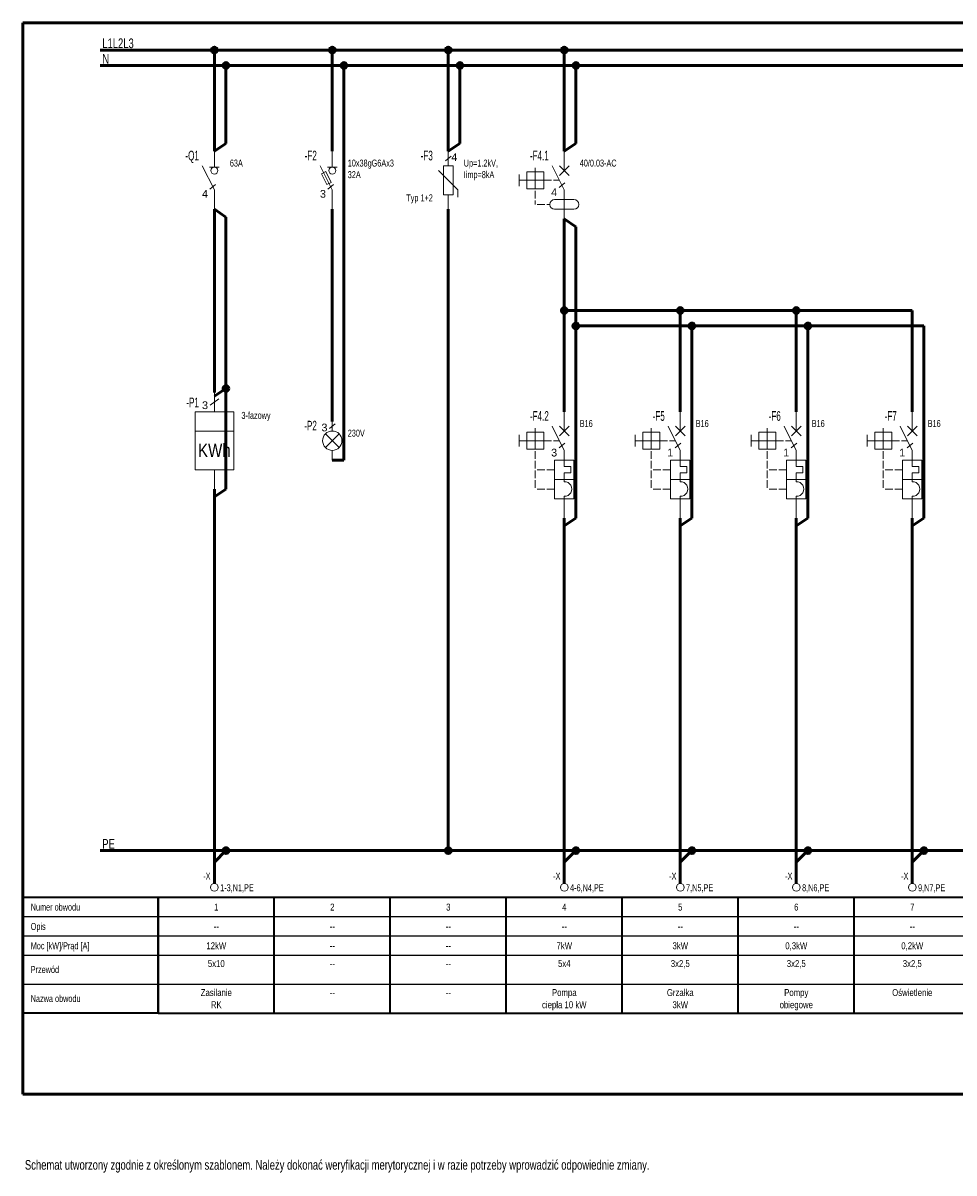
# Model space of a CAD drawing. Header units: centimetres. Extents: x -8592 to 21948, y -2033 to 10821.
# Tile 145 of 147: x 14774 to 15015, y 6422 to 6719. Entities that reach past the tile are written whole.
import ezdxf
from ezdxf.enums import TextEntityAlignment as Align

# ---------------------------------------------------------------- set-up
doc = ezdxf.new("R2010")
doc.units = ezdxf.units.CM
doc.header["$LTSCALE"] = 10
doc.layers.get('0').update_dxf_attribs({"color": 254})
for name, color, linetype, lineweight in [('2DE_OBJ', 7, 'Continuous', 18), ('2DE_PLS_L', 7, 'Continuous', 50), ('2DE_PLS_N', 160, 'Continuous', 50), ('2DE_PLS_PE', 60, 'Continuous', 50), ('2DE_TCIRCUIT', 217, 'Continuous', 35), ('2DE_TXTART', 41, 'Continuous', 18), ('2DE_TXTCAR', 41, 'Continuous', 18), ('2DE_TXTFUN', 41, 'Continuous', 18), ('2DE_TXTFUS', 41, 'Continuous', 18), ('2DE_TXTLNK', 171, 'Continuous', 18), ('2DE_TXTMAN', 41, 'Continuous', 18), ('2DE_TXTNUM', 11, 'Continuous', 18), ('2DE_TXTOTH', 41, 'Continuous', 18), ('2DE_TXTPFN', 151, 'Continuous', 18), ('2DE_TXTPIN', 131, 'Continuous', 18), ('CP_FRAME', 217, 'Continuous', 50), ('CP_LINENORM', 251, 'Continuous', 25), ('CP_TEXTNORM', 7, 'Continuous', 18)]:
    doc.layers.add(name, color=color, linetype=linetype, lineweight=lineweight)
doc.styles.add('CP_ATTR', font='ARIAL.TTF')
doc.styles.add('CP_ELATT', font='ARIAL.TTF')
doc.styles.add('CP_ELATT_IT', font='ARIAL.TTF', dxfattribs={"oblique": 15})
doc.styles.add('CP_TXT', font='ARIAL.TTF')
doc.styles.add('CP_TXTCON', font='ARIAL.TTF', dxfattribs={"width": 0.8})

# ---------------------------------------------------------------- blocks, each defined once
blk = doc.blocks.new('2del_cr_head_2p_f11oe8y')
for p, q in [((0, 30), (0, 0)), ((0, 30), (35, 30)), ((35, 30), (35, 0)), ((35, 0), (0, 0)), ((34.03, 0), (34.03, 0))]:
    blk.add_line(p, q)
at = {"layer": 'CP_LINENORM'}
for p, q in [((0, 25), (35, 25)), ((0, 20), (35, 20)), ((0, 15), (35, 15)), ((0, 7.5), (35, 7.5))]:
    blk.add_line(p, q, dxfattribs=at)
at = {"layer": 'CP_TEXTNORM', "style": 'CP_TXTCON', "width": 0.75}
for s, p in [('Numer obwodu', (2, 26.5)), ('Opis', (2, 21.5)), ('Moc [kW]/Prąd [A]', (2, 16.5)), ('Przewód', (2, 10.35)), ('Nazwa obwodu', (2, 2.85))]:
    blk.add_text(s, height=1.8, dxfattribs=at).set_placement(p)
blk = doc.blocks.new('cp_sym_txt')
at = {"linetype": 'ByBlock', "style": 'CP_TXT', "width": 0.7, "flags": 12}
blk.add_attdef('VAL', (0.2, 0.2), '', height=1, dxfattribs=at)
blk = doc.blocks.new('cp_pipepoint_dot1')
blk.add_hatch(color=256).paths.add_polyline_path([(-0.5, 0, 1), (0.5, 0, 1)])
blk.add_circle((0, 0), 0.5)
blk = doc.blocks.new('cpelv_eJ7_13_08_00B4_t1')
for p, q in [((0, 3.38), (0, 7.5)), ((0, -2.5), (-3.12, 3.75)), ((-1.25, 3.38), (1.25, 3.38)), ((-1.16, -2.26), (0.32, -1.06)), ((0, -7.5), (0, -2.5))]:
    blk.add_line(p, q)
blk.add_circle((0, 2.5), 0.884)
at = {"style": 'CP_ATTR'}
blk.add_text('4', height=2, dxfattribs=at).set_placement((-3.19, -4.5))
at = {"linetype": 'ByBlock', "style": 'CP_ELATT', "flags": 9}
for tag in ['VOLTAGE', 'TEXT_01', 'NAME', 'GROUP', 'NUMBER', 'PRODUCT-TYPE', 'POWER', 'EL-STATUS', 'CURRENT', 'IP', 'ORDER-NO']:
    blk.add_attdef(tag, (1, -1.56), '', height=0.1, dxfattribs=at)
at = {"layer": '2DE_TXTART', "linetype": 'ByBlock', "style": 'CP_ELATT', "width": 0.6, "flags": 8}
for tag, p in [('ARTICLE', (4, 3.55)), ('ARTICLE-1', (4, 0.55)), ('ARTICLE-2', (4, -2.45))]:
    blk.add_attdef(tag, p, '', height=1.8, dxfattribs=at)
at = {"layer": '2DE_TXTCAR', "linetype": 'ByBlock', "style": 'CP_ELATT', "width": 0.6, "flags": 8}
blk.add_attdef('CHARACTER', text='', height=1.8, dxfattribs=at).set_placement((-4, -5.45), align=Align.RIGHT)
at = {"layer": '2DE_TXTFUN', "linetype": 'ByBlock', "style": 'CP_ELATT', "width": 0.6, "flags": 8}
blk.add_attdef('FUNCTION', (4, -5.45), '', height=1.8, dxfattribs=at)
at = {"layer": '2DE_TXTLNK', "linetype": 'ByBlock', "style": 'CP_ELATT_IT', "oblique": 15, "width": 0.6, "flags": 8}
blk.add_attdef('LINK', text='', height=1.8, dxfattribs=at).set_placement((-4, -8.45), align=Align.RIGHT)
at = {"layer": '2DE_TXTMAN', "linetype": 'ByBlock', "style": 'CP_ELATT', "width": 0.6, "flags": 8}
blk.add_attdef('PRODUCER', (4, 6.55), '', height=1.8, dxfattribs=at)
at = {"layer": '2DE_TXTNUM', "linetype": 'ByBlock', "style": 'CP_ELATT', "width": 0.6, "flags": 8}
blk.add_attdef('TAG', text='', height=2.5, dxfattribs=at).set_placement((-4, 5.14), align=Align.RIGHT)
at = {"layer": '2DE_TXTOTH', "linetype": 'ByBlock', "style": 'CP_ELATT', "width": 0.6, "flags": 8}
blk.add_attdef('OTHER', (4, -8.45), '', height=1.8, dxfattribs=at)
at = {"layer": '2DE_TXTPFN', "linetype": 'ByBlock', "style": 'CP_ELATT', "width": 0.6, "flags": 8}
blk.add_attdef('CF1', (0.5, 8), '', height=1.8, dxfattribs=at)
blk.add_attdef('CF2', text='', height=1.8, dxfattribs=at).set_placement((0.5, -8), align=Align.TOP_LEFT)
at = {"layer": '2DE_TXTPIN', "linetype": 'ByBlock', "style": 'CP_ELATT', "width": 0.6, "flags": 8}
blk.add_attdef('CP1', (-0.8, 5.5), '', height=1.8, rotation=90, dxfattribs=at)
blk.add_attdef('CP2', text='', height=1.8, rotation=90, dxfattribs=at).set_placement((-0.8, -5.5), align=Align.RIGHT)
blk = doc.blocks.new('cpelv_eJ8_04_02_30d26_t1')
for p, q in [((0, 7.5), (0, 12.5)), ((-1.12, 9.17), (1.12, 10.83)), ((-5, -7.5), (-5, 2.5)), ((5, 2.5), (5, -7.5)), ((5, -7.5), (-5, -7.5)), ((0, -7.5), (0, -12.5))]:
    blk.add_line(p, q)
blk.add_lwpolyline([(-5, 7.5), (5, 7.5), (5, 2.5), (-5, 2.5)], close=True)
at = {"style": 'CP_ATTR'}
blk.add_text('3', height=2, dxfattribs=at).set_placement((-2.42, 8.17), align=Align.CENTER)
at = {"style": 'CP_ELATT', "width": 0.8}
blk.add_text('KWh', height=3.5, dxfattribs=at).set_placement((0, -2.5), align=Align.MIDDLE_CENTER)
at = {"linetype": 'ByBlock', "style": 'CP_ELATT', "flags": 9}
for tag in ['TEXT_01', 'VOLTAGE', 'ORDER-NO', 'IP', 'CURRENT', 'EL-STATUS', 'POWER', 'PRODUCT-TYPE', 'NUMBER', 'GROUP', 'NAME']:
    blk.add_attdef(tag, (7, 8.64), '', height=0.1, dxfattribs=at)
at = {"layer": '2DE_TXTART', "linetype": 'ByBlock', "style": 'CP_ELATT', "width": 0.6, "flags": 8}
for tag, p in [('ARTICLE', (7, 5.64)), ('ARTICLE-1', (7, 2.64)), ('ARTICLE-2', (7, -0.36))]:
    blk.add_attdef(tag, p, '', height=1.8, dxfattribs=at)
at = {"layer": '2DE_TXTCAR', "linetype": 'ByBlock', "style": 'CP_ELATT', "width": 0.6, "flags": 8}
blk.add_attdef('CHARACTER', text='', height=1.8, dxfattribs=at).set_placement((-7, -3.36), align=Align.RIGHT)
at = {"layer": '2DE_TXTFUN', "linetype": 'ByBlock', "style": 'CP_ELATT', "width": 0.6, "flags": 8}
blk.add_attdef('FUNCTION', (7, -3.36), '', height=1.8, dxfattribs=at)
at = {"layer": '2DE_TXTLNK', "linetype": 'ByBlock', "style": 'CP_ELATT_IT', "oblique": 15, "width": 0.6, "flags": 8}
blk.add_attdef('LINK', text='', height=1.8, dxfattribs=at).set_placement((-7, -6.36), align=Align.RIGHT)
at = {"layer": '2DE_TXTMAN', "linetype": 'ByBlock', "style": 'CP_ELATT', "width": 0.6, "flags": 8}
blk.add_attdef('PRODUCER', (7, 8.64), '', height=1.8, dxfattribs=at)
at = {"layer": '2DE_TXTNUM', "linetype": 'ByBlock', "style": 'CP_ELATT', "width": 0.6, "flags": 8}
blk.add_attdef('TAG', text='', height=2.5, dxfattribs=at).set_placement((-4, 8.64), align=Align.RIGHT)
at = {"layer": '2DE_TXTOTH', "linetype": 'ByBlock', "style": 'CP_ELATT', "width": 0.6, "flags": 8}
blk.add_attdef('OTHER', (7, -6.36), '', height=1.8, dxfattribs=at)
at = {"layer": '2DE_TXTPFN', "linetype": 'ByBlock', "style": 'CP_ELATT', "width": 0.6, "flags": 8}
blk.add_attdef('CF1', (0.5, 13), '', height=1.8, dxfattribs=at)
blk.add_attdef('CF2', text='', height=1.8, dxfattribs=at).set_placement((0.5, -13), align=Align.TOP_LEFT)
at = {"layer": '2DE_TXTPIN', "linetype": 'ByBlock', "style": 'CP_ELATT', "width": 0.6, "flags": 8}
blk.add_attdef('CP1', (-0.5, 11), '', height=1.8, rotation=90, dxfattribs=at)
blk.add_attdef('CP2', text='', height=1.8, rotation=90, dxfattribs=at).set_placement((-0.5, -11), align=Align.RIGHT)
blk = doc.blocks.new('cp_pipepoint_el_dot')
blk.add_hatch(color=256).paths.add_polyline_path([(1.5, 0, 1), (2.5, 0, 1)])
blk.add_line((0, -2), (2, 0))
blk.add_circle((2, 0), 0.5)
blk = doc.blocks.new('cp_cleme_el01x_PL')
blk.add_circle((0, -1), 1)
at = {"linetype": 'ByBlock', "style": 'CP_ELATT_IT'}
for tag, p, flags in [('NAME', (-0.08, -1), 9), ('VOLTAGE', (0, -1), 9), ('ARTICLE', (0, -1), 8), ('IP', (0, -1), 9), ('CURRENT', (0, -1), 9), ('EL-STATUS', (0, -1), 9), ('POWER', (0, -1), 9), ('PRODUCT-TYPE', (0, -1), 9), ('NUMBER', (0, -1), 9), ('GROUP', (0, -1), 9), ('CHARACTER', (0, -1), 8), ('LINK', (0, -1), 8), ('OTHER', (0, -1), 8), ('ORDER-NO', (0, -1), 8), ('FUNCTION', (0, -1), 8), ('PRODUCER', (0, -1), 8)]:
    blk.add_attdef(tag, p, '', height=0.1, dxfattribs=dict(at, flags=flags))
at = {"layer": '2DE_TXTNUM', "linetype": 'ByBlock', "style": 'CP_ELATT', "width": 0.6, "flags": 8}
blk.add_attdef('TAG', text='', height=1.8, dxfattribs=at).set_placement((-1, 1), align=Align.RIGHT)
at = {"layer": '2DE_TXTPFN', "linetype": 'ByBlock', "style": 'CP_ELATT', "width": 0.6, "flags": 8}
blk.add_attdef('CF1', text='', height=1.8, dxfattribs=at).set_placement((-1.5, -2), align=Align.RIGHT)
at = {"layer": '2DE_TXTPIN', "linetype": 'ByBlock', "style": 'CP_ELATT', "width": 0.6, "flags": 8}
blk.add_attdef('CP1', (1.5, -2), '', height=1.8, dxfattribs=at)
blk = doc.blocks.new('2del_cr_data_2p_5wa6jz5')
for p, q in [((0, 0), (0, 30)), ((0, 30), (30, 30)), ((30, 0), (30, 30)), ((0, 0), (30, 0))]:
    blk.add_line(p, q)
at = {"layer": 'CP_LINENORM'}
for p, q in [((0, 25), (30, 25)), ((0, 20), (30, 20)), ((0, 15), (30, 15)), ((0, 7.5), (30, 7.5))]:
    blk.add_line(p, q, dxfattribs=at)
at = {"linetype": 'ByBlock', "style": 'CP_ATTR', "flags": 9}
for tag in ['ELT_FUNCTION', 'ELT_LENGHT']:
    blk.add_attdef(tag, (0.89, 0.55), '', height=0.00007, dxfattribs=at)
for tag in ['NAME', 'GROUP', 'ARTICLE', 'PRODUCT-TYPE', 'ORDER-NO', 'PRODUCER', 'VOLTAGE', 'OTHER']:
    blk.add_attdef(tag, text='', height=0.00007, dxfattribs=at).set_placement((0.89, 0.55), align=Align.MIDDLE_LEFT)
at = {"layer": 'CP_TEXTNORM', "linetype": 'ByBlock', "style": 'CP_TXTCON', "width": 0.8, "flags": 8}
for tag, p in [('ELT_NUMBER', (15, 26.5)), ('DESCRIPTION', (15, 21.5)), ('POWER', (15, 16.5)), ('ELT_CABLE', (15, 11.9))]:
    blk.add_attdef(tag, text='', height=1.8, dxfattribs=at).set_placement(p, align=Align.CENTER)
at = {"layer": 'CP_TEXTNORM', "style": 'CP_TXTCON', "width": 0.8, "flags": 8}
for tag, p in [('ELT_SECTION', (15, 8.75)), ('ELT_CIRCUIT', (15, 4.4)), ('ELT_CIRCUIT1', (15, 1.25))]:
    blk.add_attdef(tag, text='', height=1.8, dxfattribs=at).set_placement(p, align=Align.CENTER)
blk = doc.blocks.new('cpelv_eJ7_21_09_10N5_t1')
for p, q in [((0, 3.38), (0, 7.5)), ((0, -2.5), (-3.12, 3.75)), ((-1.25, 3.38), (1.25, 3.38)), ((-1.16, -2.26), (0.32, -1.06)), ((0, -3.75), (0, -2.5)), ((0, -7.5), (0, -3.75))]:
    blk.add_line(p, q)
blk.add_lwpolyline([(-1.4, -1.1), (-2.8, 1.69), (-1.68, 2.25), (-0.28, -0.54)], close=True)
blk.add_circle((0, 2.5), 0.884)
at = {"style": 'CP_ATTR'}
blk.add_text('3', height=2, dxfattribs=at).set_placement((-3.19, -4.5))
at = {"linetype": 'ByBlock', "style": 'CP_ELATT', "flags": 9}
for tag in ['TEXT_01', 'VOLTAGE', 'ORDER-NO', 'IP', 'CURRENT', 'EL-STATUS', 'POWER', 'PRODUCT-TYPE', 'NUMBER', 'GROUP', 'NAME']:
    blk.add_attdef(tag, (1, -1.56), '', height=0.1, dxfattribs=at)
at = {"layer": '2DE_TXTART', "linetype": 'ByBlock', "style": 'CP_ELATT', "width": 0.6, "flags": 8}
for tag, p in [('ARTICLE', (4, 0.55)), ('ARTICLE-1', (4, -2.45)), ('ARTICLE-2', (4, -5.45))]:
    blk.add_attdef(tag, p, '', height=1.8, dxfattribs=at)
at = {"layer": '2DE_TXTCAR', "linetype": 'ByBlock', "style": 'CP_ELATT', "width": 0.6, "flags": 8}
blk.add_attdef('CHARACTER', text='', height=1.8, dxfattribs=at).set_placement((-4, -5.45), align=Align.RIGHT)
at = {"layer": '2DE_TXTFUN', "linetype": 'ByBlock', "style": 'CP_ELATT', "width": 0.6, "flags": 8}
blk.add_attdef('FUNCTION', (4, -8.45), '', height=1.8, dxfattribs=at)
at = {"layer": '2DE_TXTFUS', "linetype": 'ByBlock', "style": 'CP_ELATT', "width": 0.6, "flags": 8}
blk.add_attdef('FUSE_LINK', (4, 3.55), '', height=1.8, dxfattribs=at)
at = {"layer": '2DE_TXTLNK', "linetype": 'ByBlock', "style": 'CP_ELATT_IT', "oblique": 15, "width": 0.6, "flags": 8}
blk.add_attdef('LINK', text='', height=1.8, dxfattribs=at).set_placement((-4, -8.45), align=Align.RIGHT)
at = {"layer": '2DE_TXTMAN', "linetype": 'ByBlock', "style": 'CP_ELATT', "width": 0.6, "flags": 8}
blk.add_attdef('PRODUCER', (4, 6.55), '', height=1.8, dxfattribs=at)
at = {"layer": '2DE_TXTNUM', "linetype": 'ByBlock', "style": 'CP_ELATT', "width": 0.6, "flags": 8}
blk.add_attdef('TAG', text='', height=2.5, dxfattribs=at).set_placement((-4, 5.14), align=Align.RIGHT)
at = {"layer": '2DE_TXTOTH', "linetype": 'ByBlock', "style": 'CP_ELATT', "width": 0.6, "flags": 8}
blk.add_attdef('OTHER', (4, -11.45), '', height=1.8, dxfattribs=at)
at = {"layer": '2DE_TXTPFN', "linetype": 'ByBlock', "style": 'CP_ELATT', "width": 0.6, "flags": 8}
blk.add_attdef('CF1', (0.5, 8), '', height=1.8, dxfattribs=at)
blk.add_attdef('CF2', text='', height=1.8, dxfattribs=at).set_placement((0.5, -8), align=Align.TOP_LEFT)
at = {"layer": '2DE_TXTPIN', "linetype": 'ByBlock', "style": 'CP_ELATT', "width": 0.6, "flags": 8}
blk.add_attdef('CP1', (-0.8, 5.5), '', height=1.8, rotation=90, dxfattribs=at)
blk.add_attdef('CP2', text='', height=1.8, rotation=90, dxfattribs=at).set_placement((-0.8, -5.5), align=Align.RIGHT)
blk = doc.blocks.new('cpelv_eiecJ7_ns0085_t1')
for p, q in [((-0.74, 3.15), (0.74, 4.35)), ((0, 2.5), (0, 5)), ((1.77, 1.77), (-1.77, -1.77)), ((-1.77, 1.77), (1.77, -1.77)), ((0, -2.5), (0, -5))]:
    blk.add_line(p, q)
blk.add_circle((0, 0), 2.5)
at = {"style": 'CP_ATTR'}
blk.add_text('3', height=2, dxfattribs=at).set_placement((-2.81, 2.41))
at = {"linetype": 'ByBlock', "style": 'CP_ELATT', "flags": 9}
for tag in ['VOLTAGE', 'TEXT_01', 'NAME', 'GROUP', 'NUMBER', 'PRODUCT-TYPE', 'POWER', 'EL-STATUS', 'CURRENT', 'IP', 'ORDER-NO']:
    blk.add_attdef(tag, (1, -1.56), '', height=0.1, dxfattribs=at)
at = {"layer": '2DE_TXTART', "linetype": 'ByBlock', "style": 'CP_ELATT', "width": 0.6, "flags": 8}
for tag, p in [('ARTICLE', (4, 1.05)), ('ARTICLE-1', (4, -1.95)), ('ARTICLE-2', (4, -4.95))]:
    blk.add_attdef(tag, p, '', height=1.8, dxfattribs=at)
at = {"layer": '2DE_TXTCAR', "linetype": 'ByBlock', "style": 'CP_ELATT', "width": 0.6, "flags": 8}
blk.add_attdef('CHARACTER', text='', height=1.8, dxfattribs=at).set_placement((-4, -0.36), align=Align.RIGHT)
at = {"layer": '2DE_TXTFUN', "linetype": 'ByBlock', "style": 'CP_ELATT', "width": 0.6, "flags": 8}
blk.add_attdef('FUNCTION', (4, -7.95), '', height=1.8, dxfattribs=at)
at = {"layer": '2DE_TXTLNK', "linetype": 'ByBlock', "style": 'CP_ELATT_IT', "oblique": 15, "width": 0.6, "flags": 8}
blk.add_attdef('LINK', text='', height=1.8, dxfattribs=at).set_placement((-4, -3.36), align=Align.RIGHT)
at = {"layer": '2DE_TXTMAN', "linetype": 'ByBlock', "style": 'CP_ELATT', "width": 0.6, "flags": 8}
blk.add_attdef('PRODUCER', (4, 4.05), '', height=1.8, dxfattribs=at)
at = {"layer": '2DE_TXTNUM', "linetype": 'ByBlock', "style": 'CP_ELATT', "width": 0.6, "flags": 8}
blk.add_attdef('TAG', text='', height=2.5, dxfattribs=at).set_placement((-4, 2.64), align=Align.RIGHT)
at = {"layer": '2DE_TXTOTH', "linetype": 'ByBlock', "style": 'CP_ELATT', "width": 0.6, "flags": 8}
blk.add_attdef('OTHER', (4, -10.95), '', height=1.8, dxfattribs=at)
at = {"layer": '2DE_TXTPFN', "linetype": 'ByBlock', "style": 'CP_ELATT', "width": 0.6, "flags": 8}
blk.add_attdef('CF1', (0.5, 5.5), '', height=1.8, dxfattribs=at)
blk.add_attdef('CF2', text='', height=1.8, dxfattribs=at).set_placement((0.5, -5.5), align=Align.TOP_LEFT)
at = {"layer": '2DE_TXTPIN', "linetype": 'ByBlock', "style": 'CP_ELATT', "width": 0.6, "flags": 8}
blk.add_attdef('CP1', (-0.8, 5), '', height=1.8, rotation=90, dxfattribs=at)
blk.add_attdef('CP2', text='', height=1.8, rotation=90, dxfattribs=at).set_placement((-0.8, -5), align=Align.RIGHT)
blk = doc.blocks.new('cpelv_eJ7_22_03_N0B4_t1')
for p, q in [((-0.74, 5.02), (0.74, 6.23)), ((0, 7.5), (0, 3.75)), ((2.5, -2.5), (-2.5, 2.54)), ((2.5, -2.5), (2.5, -4.38)), ((0, -3.75), (0, -7.5))]:
    blk.add_line(p, q)
blk.add_lwpolyline([(-1.25, 3.75), (-1.25, -3.75), (1.25, -3.75), (1.25, 3.75)], close=True)
at = {"style": 'CP_ATTR'}
blk.add_text('4', height=2, dxfattribs=at).set_placement((0.8, 5))
at = {"linetype": 'ByBlock', "style": 'CP_ELATT', "flags": 9}
for tag in ['VOLTAGE', 'TEXT_01', 'NAME', 'GROUP', 'NUMBER', 'PRODUCT-TYPE', 'POWER', 'EL-STATUS', 'CURRENT', 'IP', 'ORDER-NO']:
    blk.add_attdef(tag, (1, -1.56), '', height=0.1, dxfattribs=at)
at = {"layer": '2DE_TXTART', "linetype": 'ByBlock', "style": 'CP_ELATT', "width": 0.6, "flags": 8}
for tag, p in [('ARTICLE', (4, 3.55)), ('ARTICLE-1', (4, 0.55)), ('ARTICLE-2', (4, -2.45))]:
    blk.add_attdef(tag, p, '', height=1.8, dxfattribs=at)
at = {"layer": '2DE_TXTCAR', "linetype": 'ByBlock', "style": 'CP_ELATT', "width": 0.6, "flags": 8}
blk.add_attdef('CHARACTER', text='', height=1.8, dxfattribs=at).set_placement((-4, -5.45), align=Align.RIGHT)
at = {"layer": '2DE_TXTFUN', "linetype": 'ByBlock', "style": 'CP_ELATT', "width": 0.6, "flags": 8}
blk.add_attdef('FUNCTION', (4, -5.45), '', height=1.8, dxfattribs=at)
at = {"layer": '2DE_TXTLNK', "linetype": 'ByBlock', "style": 'CP_ELATT_IT', "oblique": 15, "width": 0.6, "flags": 8}
blk.add_attdef('LINK', text='', height=1.8, dxfattribs=at).set_placement((-4, -8.45), align=Align.RIGHT)
at = {"layer": '2DE_TXTMAN', "linetype": 'ByBlock', "style": 'CP_ELATT', "width": 0.6, "flags": 8}
blk.add_attdef('PRODUCER', (4, 6.55), '', height=1.8, dxfattribs=at)
at = {"layer": '2DE_TXTNUM', "linetype": 'ByBlock', "style": 'CP_ELATT', "width": 0.6, "flags": 8}
blk.add_attdef('TAG', text='', height=2.5, dxfattribs=at).set_placement((-4, 5.14), align=Align.RIGHT)
at = {"layer": '2DE_TXTOTH', "linetype": 'ByBlock', "style": 'CP_ELATT', "width": 0.6, "flags": 8}
blk.add_attdef('OTHER', (4, -8.45), '', height=1.8, dxfattribs=at)
at = {"layer": '2DE_TXTPFN', "linetype": 'ByBlock', "style": 'CP_ELATT', "width": 0.6, "flags": 8}
blk.add_attdef('CF1', (0.5, 8), '', height=1.8, dxfattribs=at)
blk.add_attdef('CF2', text='', height=1.8, dxfattribs=at).set_placement((0.5, -8), align=Align.TOP_LEFT)
at = {"layer": '2DE_TXTPIN', "linetype": 'ByBlock', "style": 'CP_ELATT', "width": 0.6, "flags": 8}
blk.add_attdef('CP1', (-0.8, 5.5), '', height=1.8, rotation=90, dxfattribs=at)
blk.add_attdef('CP2', text='', height=1.8, rotation=90, dxfattribs=at).set_placement((-0.8, -5.5), align=Align.RIGHT)
blk = doc.blocks.new('cpelv_eiec07_ns0024_t1')
for p, q in [((0, 7.5), (0, 2.5)), ((-7.5, 2.2), (-7.5, 3.2)), ((0, -2.5), (-3.12, 3.75)), ((-1.25, 1.25), (1.25, 3.75)), ((-1.25, 3.75), (1.25, 1.25)), ((-11.7, 1.5), (-11.7, -1.5)), ((-11.7, 0), (-9.7, 0)), ((-9.7, 0), (-5.3, 0)), ((-7.5, 2.2), (-7.5, -2.2)), ((-5.3, 0), (-3.3, 0)), ((-2.8, 0), (-1.25, 0)), ((-7.5, -4.7), (-7.5, -2.7)), ((-1.36, -1.85), (0.11, -0.65)), ((0, -2.5), (0, -10)), ((-7.5, -6.25), (-7.5, -5.2)), ((-2.5, -5), (2.5, -5)), ((-7, -6.25), (-5, -6.25)), ((-4.5, -6.25), (-3.75, -6.25)), ((2.5, -7.5), (-2.5, -7.5))]:
    blk.add_line(p, q)
blk.add_lwpolyline([(-9.7, -2.2), (-5.3, -2.2), (-5.3, 2.2), (-9.7, 2.2)], close=True)
for centre, start, end in [((-2.5, -6.25), 90, 270), ((2.5, -6.25), 270, 90)]:
    blk.add_arc(centre, 1.25, start, end)
at = {"style": 'CP_ATTR'}
blk.add_text('4', height=2, dxfattribs=at).set_placement((-3.4, -4.09))
at = {"linetype": 'ByBlock', "style": 'CP_ELATT', "flags": 9}
for tag in ['VOLTAGE', 'TEXT_01', 'NAME', 'GROUP', 'NUMBER', 'PRODUCT-TYPE', 'POWER', 'EL-STATUS', 'CURRENT', 'IP', 'ORDER-NO']:
    blk.add_attdef(tag, (1, -1.56), '', height=0.1, dxfattribs=at)
at = {"layer": '2DE_TXTART', "linetype": 'ByBlock', "style": 'CP_ELATT', "width": 0.6, "flags": 8}
for tag, p in [('ARTICLE', (4, 3.55)), ('ARTICLE-1', (4, 0.55)), ('ARTICLE-2', (4, -2.45))]:
    blk.add_attdef(tag, p, '', height=1.8, dxfattribs=at)
at = {"layer": '2DE_TXTCAR', "linetype": 'ByBlock', "style": 'CP_ELATT', "width": 0.6, "flags": 8}
blk.add_attdef('CHARACTER', text='', height=1.8, dxfattribs=at).set_placement((-9, -5.45), align=Align.RIGHT)
at = {"layer": '2DE_TXTFUN', "linetype": 'ByBlock', "style": 'CP_ELATT', "width": 0.6, "flags": 8}
blk.add_attdef('FUNCTION', (4, -5.45), '', height=1.8, dxfattribs=at)
at = {"layer": '2DE_TXTLNK', "linetype": 'ByBlock', "style": 'CP_ELATT_IT', "oblique": 15, "width": 0.6, "flags": 8}
blk.add_attdef('LINK', text='', height=1.8, dxfattribs=at).set_placement((-9, -8.45), align=Align.RIGHT)
at = {"layer": '2DE_TXTMAN', "linetype": 'ByBlock', "style": 'CP_ELATT', "width": 0.6, "flags": 8}
blk.add_attdef('PRODUCER', (4, 6.55), '', height=1.8, dxfattribs=at)
at = {"layer": '2DE_TXTNUM', "linetype": 'ByBlock', "style": 'CP_ELATT', "width": 0.6, "flags": 8}
blk.add_attdef('TAG', text='', height=2.5, dxfattribs=at).set_placement((-4, 5.14), align=Align.RIGHT)
at = {"layer": '2DE_TXTOTH', "linetype": 'ByBlock', "style": 'CP_ELATT', "width": 0.6, "flags": 8}
blk.add_attdef('OTHER', (4, -8.45), '', height=1.8, dxfattribs=at)
at = {"layer": '2DE_TXTPFN', "linetype": 'ByBlock', "style": 'CP_ELATT', "width": 0.6, "flags": 8}
blk.add_attdef('CF1', (0.5, 8), '', height=1.8, dxfattribs=at)
blk.add_attdef('CF2', text='', height=1.8, dxfattribs=at).set_placement((0.5, -10.5), align=Align.TOP_LEFT)
at = {"layer": '2DE_TXTPIN', "linetype": 'ByBlock', "style": 'CP_ELATT', "width": 0.6, "flags": 8}
blk.add_attdef('CP1', (-0.8, 5.5), '', height=1.8, rotation=90, dxfattribs=at)
blk.add_attdef('CP2', text='', height=1.8, rotation=90, dxfattribs=at).set_placement((-0.8, -9), align=Align.RIGHT)
blk = doc.blocks.new('cpelv_eiec07_ns0029_t1')
for p, q in [((0, 7.5), (0, 2.5)), ((-7.5, 2.2), (-7.5, 3.2)), ((0, -2.5), (-3.12, 3.75)), ((-1.25, 1.25), (1.25, 3.75)), ((-1.25, 3.75), (1.25, 1.25)), ((-11.7, 1.5), (-11.7, -1.5)), ((-11.7, 0), (-9.7, 0)), ((-9.7, 0), (-5.3, 0)), ((-7.5, 2.2), (-7.5, -2.2)), ((-5.3, 0), (-3.3, 0)), ((-2.8, 0), (-1.25, 0)), ((-7.5, -4.7), (-7.5, -2.7)), ((-1.36, -1.85), (0.11, -0.65)), ((0, -5), (0, -2.5)), ((-7.5, -7.2), (-7.5, -5.2)), ((-2.5, -5), (2.5, -5)), ((-2.5, -10), (-2.5, -5)), ((0, -5), (0, -6.65)), ((2.5, -5), (2.5, -10)), ((-7.5, -9.7), (-7.5, -7.7)), ((-7, -7.5), (-5, -7.5)), ((-4.5, -7.5), (-2.5, -7.5)), ((1.7, -6.65), (0, -6.65)), ((0, -8.35), (1.7, -8.35)), ((0, -8.35), (0, -10)), ((1.7, -8.35), (1.7, -6.65)), ((-7.5, -12.2), (-7.5, -10.2)), ((2.5, -10), (-2.5, -10)), ((-2.5, -15), (-2.5, -10)), ((0, -10.62), (0, -10)), ((2.5, -15), (2.5, -10)), ((-7, -12.5), (-5, -12.5)), ((-4.5, -12.5), (-2.5, -12.5)), ((0, -14.37), (0, -15)), ((2.5, -15), (-2.5, -15))]:
    blk.add_line(p, q)
at = {"linetype": 'Continuous'}
blk.add_line((0, -15), (0, -20), dxfattribs=at)
blk.add_lwpolyline([(-9.7, -2.2), (-5.3, -2.2), (-5.3, 2.2), (-9.7, 2.2)], close=True)
blk.add_arc((0.06, -12.5), 1.88, 268.2798, 91.7202)
at = {"style": 'CP_ATTR'}
blk.add_text('3', height=2, dxfattribs=at).set_placement((-3.4, -4.09))
at = {"linetype": 'ByBlock', "style": 'CP_ELATT', "flags": 9}
for tag in ['VOLTAGE', 'TEXT_01', 'NAME', 'GROUP', 'NUMBER', 'PRODUCT-TYPE', 'POWER', 'EL-STATUS', 'CURRENT', 'IP', 'ORDER-NO']:
    blk.add_attdef(tag, (1, -1.56), '', height=0.1, dxfattribs=at)
at = {"layer": '2DE_TXTART', "linetype": 'ByBlock', "style": 'CP_ELATT', "width": 0.6, "flags": 8}
for tag, p in [('ARTICLE', (4, 3.55)), ('ARTICLE-1', (4, 0.55)), ('ARTICLE-2', (4, -2.45))]:
    blk.add_attdef(tag, p, '', height=1.8, dxfattribs=at)
at = {"layer": '2DE_TXTCAR', "linetype": 'ByBlock', "style": 'CP_ELATT', "width": 0.6, "flags": 8}
blk.add_attdef('CHARACTER', text='', height=1.8, dxfattribs=at).set_placement((-9, -5.45), align=Align.RIGHT)
at = {"layer": '2DE_TXTFUN', "linetype": 'ByBlock', "style": 'CP_ELATT', "width": 0.6, "flags": 8}
blk.add_attdef('FUNCTION', (4, -5.45), '', height=1.8, dxfattribs=at)
at = {"layer": '2DE_TXTLNK', "linetype": 'ByBlock', "style": 'CP_ELATT_IT', "oblique": 15, "width": 0.6, "flags": 8}
blk.add_attdef('LINK', text='', height=1.8, dxfattribs=at).set_placement((-9, -8.45), align=Align.RIGHT)
at = {"layer": '2DE_TXTMAN', "linetype": 'ByBlock', "style": 'CP_ELATT', "width": 0.6, "flags": 8}
blk.add_attdef('PRODUCER', (4, 6.55), '', height=1.8, dxfattribs=at)
at = {"layer": '2DE_TXTNUM', "linetype": 'ByBlock', "style": 'CP_ELATT', "width": 0.6, "flags": 8}
blk.add_attdef('TAG', text='', height=2.5, dxfattribs=at).set_placement((-4, 5.14), align=Align.RIGHT)
at = {"layer": '2DE_TXTOTH', "linetype": 'ByBlock', "style": 'CP_ELATT', "width": 0.6, "flags": 8}
blk.add_attdef('OTHER', (4, -8.45), '', height=1.8, dxfattribs=at)
at = {"layer": '2DE_TXTPFN', "linetype": 'ByBlock', "style": 'CP_ELATT', "width": 0.6, "flags": 8}
blk.add_attdef('CF1', (0.5, 8), '', height=1.8, dxfattribs=at)
blk.add_attdef('CF2', text='', height=1.8, dxfattribs=at).set_placement((0.5, -20.5), align=Align.TOP_LEFT)
at = {"layer": '2DE_TXTPIN', "linetype": 'ByBlock', "style": 'CP_ELATT', "width": 0.6, "flags": 8}
blk.add_attdef('CP1', (-0.8, 5.5), '', height=1.8, rotation=90, dxfattribs=at)
blk.add_attdef('CP2', text='', height=1.8, rotation=90, dxfattribs=at).set_placement((-0.8, -18), align=Align.RIGHT)
blk = doc.blocks.new('cpelv_eiecJ7_ns0026_t1')
for p, q in [((0, 7.5), (0, 2.5)), ((-7.5, 2.2), (-7.5, 3.2)), ((0, -2.5), (-3.12, 3.75)), ((-1.25, 1.25), (1.25, 3.75)), ((-1.25, 3.75), (1.25, 1.25)), ((-11.7, 1.5), (-11.7, -1.5)), ((-11.7, 0), (-9.7, 0)), ((-9.7, 0), (-5.3, 0)), ((-7.5, 2.2), (-7.5, -2.2)), ((-5.3, 0), (-3.3, 0)), ((-2.8, 0), (-1.25, 0)), ((-7.5, -4.7), (-7.5, -2.7)), ((-1.36, -1.85), (0.11, -0.65)), ((0, -5), (0, -2.5)), ((-7.5, -7.2), (-7.5, -5.2)), ((-2.5, -5), (2.5, -5)), ((-2.5, -10), (-2.5, -5)), ((0, -5), (0, -6.65)), ((2.5, -5), (2.5, -10)), ((-7.5, -9.7), (-7.5, -7.7)), ((-7, -7.5), (-5, -7.5)), ((-4.5, -7.5), (-2.5, -7.5)), ((1.7, -6.65), (0, -6.65)), ((0, -8.35), (1.7, -8.35)), ((0, -8.35), (0, -10)), ((1.7, -8.35), (1.7, -6.65)), ((-7.5, -12.2), (-7.5, -10.2)), ((2.5, -10), (-2.5, -10)), ((-2.5, -15), (-2.5, -10)), ((0, -10.62), (0, -10)), ((2.5, -15), (2.5, -10)), ((-7, -12.5), (-5, -12.5)), ((-4.5, -12.5), (-2.5, -12.5)), ((0, -14.37), (0, -15)), ((2.5, -15), (-2.5, -15))]:
    blk.add_line(p, q)
at = {"linetype": 'Continuous'}
blk.add_line((0, -15), (0, -20), dxfattribs=at)
blk.add_lwpolyline([(-9.7, -2.2), (-5.3, -2.2), (-5.3, 2.2), (-9.7, 2.2)], close=True)
blk.add_arc((0.06, -12.5), 1.88, 268.2798, 91.7202)
at = {"style": 'CP_ATTR'}
blk.add_text('1', height=2, dxfattribs=at).set_placement((-3.4, -4.09))
at = {"linetype": 'ByBlock', "style": 'CP_ELATT', "flags": 9}
for tag in ['VOLTAGE', 'TEXT_01', 'NAME', 'GROUP', 'NUMBER', 'PRODUCT-TYPE', 'POWER', 'EL-STATUS', 'CURRENT', 'IP', 'ORDER-NO']:
    blk.add_attdef(tag, (1, -1.56), '', height=0.1, dxfattribs=at)
at = {"layer": '2DE_TXTART', "linetype": 'ByBlock', "style": 'CP_ELATT', "width": 0.6, "flags": 8}
for tag, p in [('ARTICLE', (4, 3.55)), ('ARTICLE-1', (4, 0.55)), ('ARTICLE-2', (4, -2.45))]:
    blk.add_attdef(tag, p, '', height=1.8, dxfattribs=at)
at = {"layer": '2DE_TXTCAR', "linetype": 'ByBlock', "style": 'CP_ELATT', "width": 0.6, "flags": 8}
blk.add_attdef('CHARACTER', text='', height=1.8, dxfattribs=at).set_placement((-9, -5.45), align=Align.RIGHT)
at = {"layer": '2DE_TXTFUN', "linetype": 'ByBlock', "style": 'CP_ELATT', "width": 0.6, "flags": 8}
blk.add_attdef('FUNCTION', (4, -5.45), '', height=1.8, dxfattribs=at)
at = {"layer": '2DE_TXTLNK', "linetype": 'ByBlock', "style": 'CP_ELATT_IT', "oblique": 15, "width": 0.6, "flags": 8}
blk.add_attdef('LINK', text='', height=1.8, dxfattribs=at).set_placement((-9, -8.45), align=Align.RIGHT)
at = {"layer": '2DE_TXTMAN', "linetype": 'ByBlock', "style": 'CP_ELATT', "width": 0.6, "flags": 8}
blk.add_attdef('PRODUCER', (4, 6.55), '', height=1.8, dxfattribs=at)
at = {"layer": '2DE_TXTNUM', "linetype": 'ByBlock', "style": 'CP_ELATT', "width": 0.6, "flags": 8}
blk.add_attdef('TAG', text='', height=2.5, dxfattribs=at).set_placement((-4, 5.14), align=Align.RIGHT)
at = {"layer": '2DE_TXTOTH', "linetype": 'ByBlock', "style": 'CP_ELATT', "width": 0.6, "flags": 8}
blk.add_attdef('OTHER', (4, -8.45), '', height=1.8, dxfattribs=at)
at = {"layer": '2DE_TXTPFN', "linetype": 'ByBlock', "style": 'CP_ELATT', "width": 0.6, "flags": 8}
blk.add_attdef('CF1', (0.5, 8), '', height=1.8, dxfattribs=at)
blk.add_attdef('CF2', text='', height=1.8, dxfattribs=at).set_placement((0.5, -20.5), align=Align.TOP_LEFT)
at = {"layer": '2DE_TXTPIN', "linetype": 'ByBlock', "style": 'CP_ELATT', "width": 0.6, "flags": 8}
blk.add_attdef('CP1', (-0.8, 5.5), '', height=1.8, rotation=90, dxfattribs=at)
blk.add_attdef('CP2', text='', height=1.8, rotation=90, dxfattribs=at).set_placement((-0.8, -18), align=Align.RIGHT)

msp = doc.modelspace()

# ---------------------------------------------------------------- linework, layer by layer
at = {"layer": '2DE_PLS_L'}
for p, q in [((14793.9, 6712.45), (15143.9, 6712.45)), ((14823.4, 6712.45), (14823.4, 6686.28)), ((14853.9, 6712.45), (14853.9, 6686.28)), ((14883.9, 6712.45), (14883.9, 6686.28)), ((14913.9, 6712.45), (14913.9, 6686.28)), ((14823.4, 6671.28), (14823.4, 6623.95)), ((14853.9, 6671.28), (14853.9, 6616.45)), ((14913.9, 6668.78), (14913.9, 6618.95)), ((15003.9, 6645.11), (14913.9, 6645.11)), ((14943.9, 6645.11), (14943.9, 6618.95)), ((14973.9, 6645.11), (14973.9, 6618.95)), ((15003.9, 6645.11), (15003.9, 6618.95)), ((14823.4, 6598.95), (14823.4, 6496.95)), ((14913.9, 6591.45), (14913.9, 6496.95)), ((14943.9, 6591.45), (14943.9, 6496.95)), ((14973.9, 6591.45), (14973.9, 6496.95)), ((15003.9, 6591.45), (15003.9, 6496.95))]:
    msp.add_line(p, q, dxfattribs=at)
at = {"layer": '2DE_PLS_N'}
for p, q in [((14793.9, 6708.45), (15143.9, 6708.45)), ((14826.4, 6688.28), (14826.4, 6708.45)), ((14856.9, 6708.45), (14856.9, 6606.45)), ((14886.9, 6688.28), (14886.9, 6708.45)), ((14916.9, 6688.28), (14916.9, 6708.45)), ((14823.4, 6686.28), (14826.4, 6688.28)), ((14883.9, 6686.28), (14886.9, 6688.28)), ((14913.9, 6686.28), (14916.9, 6688.28)), ((14823.4, 6671.28), (14826.4, 6669.28)), ((14826.4, 6669.28), (14826.4, 6598.95)), ((14913.9, 6668.78), (14916.9, 6666.78)), ((14916.9, 6666.78), (14916.9, 6591.45)), ((15006.9, 6641.11), (14916.9, 6641.11)), ((14946.9, 6641.11), (14946.9, 6591.45)), ((14976.9, 6641.11), (14976.9, 6591.45)), ((15006.9, 6641.11), (15006.9, 6591.45)), ((14823.4, 6622.95), (14826.4, 6624.95)), ((14856.9, 6606.45), (14853.9, 6606.45)), ((14826.4, 6598.95), (14823.4, 6596.95)), ((14916.9, 6591.45), (14913.9, 6589.45)), ((14946.9, 6591.45), (14943.9, 6589.45)), ((14976.9, 6591.45), (14973.9, 6589.45)), ((15006.9, 6591.45), (15003.9, 6589.45))]:
    msp.add_line(p, q, dxfattribs=at)
at = {"layer": '2DE_PLS_PE'}
for p, q in [((14883.9, 6671.28), (14883.9, 6505.45)), ((14793.9, 6505.45), (15143.9, 6505.45))]:
    msp.add_line(p, q, dxfattribs=at)
at = {"layer": 'CP_FRAME'}
for p, q in [((15178.9, 6719.45), (14773.9, 6719.45)), ((14773.9, 6442.45), (14773.9, 6719.45)), ((14773.9, 6442.45), (15178.9, 6442.45))]:
    msp.add_line(p, q, dxfattribs=at)

# ---------------------------------------------------------------- block references
at = {"xscale": 2.5, "yscale": 2.5, "zscale": 2.5}
msp.add_blockref('cp_sym_txt', (14773.9, 6422.45), dxfattribs=at).add_auto_attribs({'VAL': 'Schemat utworzony zgodnie z określonym szablonem. Należy dokonać weryfikacji merytorycznej i w razie potrzeby wprowadzić odpowiednie zmiany.'})
at = {"layer": '2DE_OBJ'}
for name, p, values in [('cpelv_eJ7_13_08_00B4_t1', (14823.4, 6678.78), {'ARTICLE': '63A', 'TAG': '-Q1'}), ('cpelv_eJ7_21_09_10N5_t1', (14853.9, 6678.78), {'FUSE_LINK': '10x38gG6Ax3', 'ARTICLE': '32A', 'TAG': '-F2'}), ('cpelv_eJ7_22_03_N0B4_t1', (14883.9, 6678.78), {'CHARACTER': 'Typ 1+2', 'ARTICLE-1': 'Iimp=8kA', 'ARTICLE': 'Up=1.2kV,', 'TAG': '-F3'}), ('cpelv_eiec07_ns0024_t1', (14913.9, 6678.78), {'ARTICLE': '40/0.03-AC', 'TAG': '-F4.1'}), ('cpelv_eJ8_04_02_30d26_t1', (14823.4, 6611.45), {'TAG': '-P1', 'ARTICLE': '3-fazowy'}), ('cpelv_eiec07_ns0029_t1', (14913.9, 6611.45), {'ARTICLE': 'B16', 'TAG': '-F4.2'}), ('cpelv_eiecJ7_ns0026_t1', (14943.9, 6611.45), {'ARTICLE': 'B16', 'TAG': '-F5'}), ('cpelv_eiecJ7_ns0026_t1', (14973.9, 6611.45), {'ARTICLE': 'B16', 'TAG': '-F6'}), ('cpelv_eiecJ7_ns0026_t1', (15003.9, 6611.45), {'ARTICLE': 'B16', 'TAG': '-F7'}), ('cpelv_eiecJ7_ns0085_t1', (14853.9, 6611.45), {'ARTICLE': '230V', 'TAG': '-P2'}), ('cp_cleme_el01x_PL', (14823.4, 6496.95), {'CP1': '1-3,N1,PE', 'TAG': '-X'}), ('cp_cleme_el01x_PL', (14913.9, 6496.95), {'CP1': '4-6,N4,PE', 'TAG': '-X'}), ('cp_cleme_el01x_PL', (14943.9, 6496.95), {'CP1': '7,N5,PE', 'TAG': '-X'}), ('cp_cleme_el01x_PL', (14973.9, 6496.95), {'CP1': '8,N6,PE', 'TAG': '-X'}), ('cp_cleme_el01x_PL', (15003.9, 6496.95), {'CP1': '9,N7,PE', 'TAG': '-X'})]:
    msp.add_blockref(name, p, dxfattribs=at).add_auto_attribs(values)
at = {"layer": '2DE_PLS_L', "xscale": 2.5, "yscale": 2.5, "zscale": 2.5}
msp.add_blockref('cp_sym_txt', (14793.9, 6712.45), dxfattribs=at).add_auto_attribs({'VAL': 'L1L2L3'})
at = {"layer": '2DE_PLS_L', "xscale": 1.5, "yscale": 1.5, "zscale": 1.5}
for p in [(14823.4, 6712.45), (14853.9, 6712.45), (14883.9, 6712.45), (14913.9, 6712.45), (14913.9, 6645.11), (14943.9, 6645.11), (14973.9, 6645.11)]:
    msp.add_blockref('cp_pipepoint_dot1', p, dxfattribs=at)
at = {"layer": '2DE_PLS_N', "xscale": 2.499999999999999, "yscale": 2.499999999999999, "zscale": 2.5}
msp.add_blockref('cp_sym_txt', (14793.9, 6708.45), dxfattribs=at).add_auto_attribs({'VAL': 'N'})
at = {"layer": '2DE_PLS_N', "xscale": 1.5, "yscale": 1.5, "zscale": 1.5}
for p in [(14826.4, 6708.45), (14856.9, 6708.45), (14886.9, 6708.45), (14916.9, 6708.45), (14916.9, 6641.11), (14946.9, 6641.11), (14976.9, 6641.11), (14826.4, 6624.95)]:
    msp.add_blockref('cp_pipepoint_dot1', p, dxfattribs=at)
at = {"layer": '2DE_PLS_PE', "xscale": 2.5, "yscale": 2.5, "zscale": 2.5}
msp.add_blockref('cp_sym_txt', (14793.9, 6505.45), dxfattribs=at).add_auto_attribs({'VAL': 'PE'})
at = {"layer": '2DE_PLS_PE', "xscale": 1.5, "yscale": 1.5, "zscale": 1.5}
for name, p in [('cp_pipepoint_el_dot', (14823.4, 6505.45)), ('cp_pipepoint_dot1', (14883.9, 6505.45)), ('cp_pipepoint_el_dot', (14913.9, 6505.45)), ('cp_pipepoint_el_dot', (14943.9, 6505.45)), ('cp_pipepoint_el_dot', (14973.9, 6505.45)), ('cp_pipepoint_el_dot', (15003.9, 6505.45))]:
    msp.add_blockref(name, p, dxfattribs=at)
at = {"layer": '2DE_TCIRCUIT'}
msp.add_blockref('2del_cr_head_2p_f11oe8y', (14773.9, 6463.45), dxfattribs=at)
for p, values in [((14808.9, 6463.45), {'ELT_CIRCUIT': 'Zasilanie', 'ELT_NUMBER': '1', 'POWER': '12kW', 'DESCRIPTION': '--', 'ELT_CABLE': '5x10', 'ELT_CIRCUIT1': 'RK'}), ((14838.9, 6463.45), {'ELT_CIRCUIT': '--', 'ELT_NUMBER': '2', 'POWER': '--', 'DESCRIPTION': '--', 'ELT_CABLE': '--'}), ((14868.9, 6463.45), {'ELT_CIRCUIT': '--', 'ELT_NUMBER': '3', 'POWER': '--', 'DESCRIPTION': '--', 'ELT_CABLE': '--'}), ((14898.9, 6463.45), {'ELT_CIRCUIT': 'Pompa', 'ELT_NUMBER': '4', 'POWER': '7kW', 'DESCRIPTION': '--', 'ELT_CABLE': '5x4', 'ELT_CIRCUIT1': 'ciepła 10 kW'}), ((14928.9, 6463.45), {'ELT_CIRCUIT': 'Grzałka', 'ELT_NUMBER': '5', 'POWER': '3kW', 'DESCRIPTION': '--', 'ELT_CABLE': '3x2,5', 'ELT_CIRCUIT1': '3kW'}), ((14958.9, 6463.45), {'ELT_CIRCUIT': 'Pompy', 'ELT_NUMBER': '6', 'POWER': '0,3kW', 'DESCRIPTION': '--', 'ELT_CABLE': '3x2,5', 'ELT_CIRCUIT1': 'obiegowe'}), ((14988.9, 6463.45), {'ELT_CIRCUIT': 'Oświetlenie', 'ELT_NUMBER': '7', 'POWER': '0,2kW', 'DESCRIPTION': '--', 'ELT_CABLE': '3x2,5'})]:
    msp.add_blockref('2del_cr_data_2p_5wa6jz5', p, dxfattribs=at).add_auto_attribs(values)

doc.saveas('drawing.dxf')
